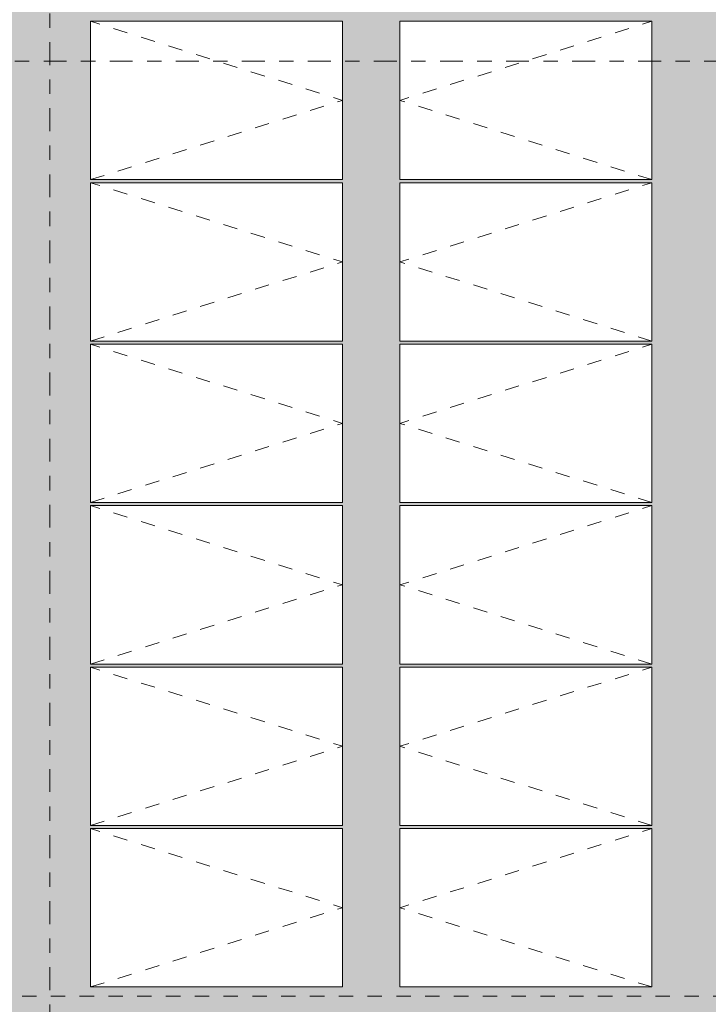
# Model space of a CAD drawing. Header units: metres. Extents: x -180 to 4, y -47 to 4.
# Tile 88 of 256: x -137.63 to -132.85, y -37.74 to -30.91. Entities that reach past the tile are written whole.
import ezdxf

# ---------------------------------------------------------------- set-up
doc = ezdxf.new("R2010")
doc.units = ezdxf.units.M
doc.header["$LTSCALE"] = 0.05
doc.linetypes.add('Linienart-53', pattern=[5.291531, 3.175, -1.058062, 0.352704, -0.705764])
doc.linetypes.add('VW-01 Strichlinie kurz', pattern=[1.999894, 0.999947, -0.999947])
for name, color, linetype, lineweight, true_color in [('30 -36 Dächer- 3 Dachbeläge', 7, 'Continuous', 15, 0x9999ff), ('30 -36 Dächer- 3 Dachbeläge Gründach', 250, 'Continuous', 9, 0x333333), ('30 -36 Dächer- 4 Dachbekleidungen', 7, 'Continuous', 9, 0xccccff), ('40 -44 Elektr. Anlagen- 2 Eigenstromversorgungsanlagen', 7, 'Continuous', 5, 0xff6633), ('70 -72 Beschriftung- 1 Beschriftung allgemein', 7, 'Continuous', 9, 0xff6633), ('Dachflächen Moblierung', 7, 'Continuous', 9, 0x888888)]:
    doc.layers.add(name, color=color, linetype=linetype, lineweight=lineweight, true_color=true_color)
for name, color, linetype, lineweight in [('60- 61 allgemeine Ausstattung- 4 Terrassen', 7, 'Continuous', 9), ('70 -71 Achsen- 1 Gebäudeachsen', 7, 'Linienart-53', 18), ('Keine', 7, 'Continuous', 9)]:
    doc.layers.add(name, color=color, linetype=linetype, lineweight=lineweight)

# ---------------------------------------------------------------- blocks, each defined once
blk = doc.blocks.new('Gruppe-655')
at = {"color": 255, "linetype": 'Continuous', "lineweight": 9, "transparency": 33554687}
blk.add_wipeout([(-137.1388, -36.5242), (-135.3888, -36.5242), (-135.3888, -37.6242), (-137.1388, -37.6242)], dxfattribs=at).dxf.layer = '40 -44 Elektr. Anlagen- 2 Eigenstromversorgungsanlagen'
at = {"layer": '40 -44 Elektr. Anlagen- 2 Eigenstromversorgungsanlagen', "color": 7, "linetype": 'Continuous', "lineweight": 9, "transparency": 33554687, "flags": 128}
blk.add_lwpolyline([(-137.1388, -36.5242), (-135.3888, -36.5242), (-135.3888, -37.6242), (-137.1388, -37.6242)], close=True, dxfattribs=at)
at = {"layer": 'Dachflächen Moblierung', "color": 8, "linetype": 'VW-01 Strichlinie kurz', "lineweight": 5, "flags": 128}
blk.add_lwpolyline([(-137.1388, -37.6242), (-135.3888, -37.0742), (-137.1388, -36.5242)], dxfattribs=at)
blk = doc.blocks.new('Gruppe-656')
at = {"color": 255, "linetype": 'Continuous', "lineweight": 9, "transparency": 33554687}
blk.add_wipeout([(-137.1388, -35.4032), (-135.3888, -35.4032), (-135.3888, -36.5032), (-137.1388, -36.5032)], dxfattribs=at).dxf.layer = '40 -44 Elektr. Anlagen- 2 Eigenstromversorgungsanlagen'
at = {"layer": '40 -44 Elektr. Anlagen- 2 Eigenstromversorgungsanlagen', "color": 7, "linetype": 'Continuous', "lineweight": 9, "transparency": 33554687, "flags": 128}
blk.add_lwpolyline([(-137.1388, -35.4032), (-135.3888, -35.4032), (-135.3888, -36.5032), (-137.1388, -36.5032)], close=True, dxfattribs=at)
at = {"layer": 'Dachflächen Moblierung', "color": 8, "linetype": 'VW-01 Strichlinie kurz', "lineweight": 5, "flags": 128}
blk.add_lwpolyline([(-137.1388, -36.5032), (-135.3888, -35.9532), (-137.1388, -35.4032)], dxfattribs=at)
blk = doc.blocks.new('Gruppe-657')
at = {"color": 255, "linetype": 'Continuous', "lineweight": 9, "transparency": 33554687}
blk.add_wipeout([(-137.1388, -34.2822), (-135.3888, -34.2822), (-135.3888, -35.3822), (-137.1388, -35.3822)], dxfattribs=at).dxf.layer = '40 -44 Elektr. Anlagen- 2 Eigenstromversorgungsanlagen'
at = {"layer": '40 -44 Elektr. Anlagen- 2 Eigenstromversorgungsanlagen', "color": 7, "linetype": 'Continuous', "lineweight": 9, "transparency": 33554687, "flags": 128}
blk.add_lwpolyline([(-137.1388, -34.2822), (-135.3888, -34.2822), (-135.3888, -35.3822), (-137.1388, -35.3822)], close=True, dxfattribs=at)
at = {"layer": 'Dachflächen Moblierung', "color": 8, "linetype": 'VW-01 Strichlinie kurz', "lineweight": 5, "flags": 128}
blk.add_lwpolyline([(-137.1388, -35.3822), (-135.3888, -34.8322), (-137.1388, -34.2822)], dxfattribs=at)
blk = doc.blocks.new('Gruppe-658')
at = {"color": 255, "linetype": 'Continuous', "lineweight": 9, "transparency": 33554687}
blk.add_wipeout([(-137.1388, -33.1612), (-135.3888, -33.1612), (-135.3888, -34.2612), (-137.1388, -34.2612)], dxfattribs=at).dxf.layer = '40 -44 Elektr. Anlagen- 2 Eigenstromversorgungsanlagen'
at = {"layer": '40 -44 Elektr. Anlagen- 2 Eigenstromversorgungsanlagen', "color": 7, "linetype": 'Continuous', "lineweight": 9, "transparency": 33554687, "flags": 128}
blk.add_lwpolyline([(-137.1388, -33.1612), (-135.3888, -33.1612), (-135.3888, -34.2612), (-137.1388, -34.2612)], close=True, dxfattribs=at)
at = {"layer": 'Dachflächen Moblierung', "color": 8, "linetype": 'VW-01 Strichlinie kurz', "lineweight": 5, "flags": 128}
blk.add_lwpolyline([(-137.1388, -34.2612), (-135.3888, -33.7112), (-137.1388, -33.1612)], dxfattribs=at)
blk = doc.blocks.new('Gruppe-659')
at = {"color": 255, "linetype": 'Continuous', "lineweight": 9, "transparency": 33554687}
blk.add_wipeout([(-137.1388, -32.0402), (-135.3888, -32.0402), (-135.3888, -33.1402), (-137.1388, -33.1402)], dxfattribs=at).dxf.layer = '40 -44 Elektr. Anlagen- 2 Eigenstromversorgungsanlagen'
at = {"layer": '40 -44 Elektr. Anlagen- 2 Eigenstromversorgungsanlagen', "color": 7, "linetype": 'Continuous', "lineweight": 9, "transparency": 33554687, "flags": 128}
blk.add_lwpolyline([(-137.1388, -32.0402), (-135.3888, -32.0402), (-135.3888, -33.1402), (-137.1388, -33.1402)], close=True, dxfattribs=at)
at = {"layer": 'Dachflächen Moblierung', "color": 8, "linetype": 'VW-01 Strichlinie kurz', "lineweight": 5, "flags": 128}
blk.add_lwpolyline([(-137.1388, -33.1402), (-135.3888, -32.5902), (-137.1388, -32.0402)], dxfattribs=at)
blk = doc.blocks.new('Gruppe-660')
at = {"color": 255, "linetype": 'Continuous', "lineweight": 9, "transparency": 33554687}
blk.add_wipeout([(-137.1388, -30.9192), (-135.3888, -30.9192), (-135.3888, -32.0192), (-137.1388, -32.0192)], dxfattribs=at).dxf.layer = '40 -44 Elektr. Anlagen- 2 Eigenstromversorgungsanlagen'
at = {"layer": '40 -44 Elektr. Anlagen- 2 Eigenstromversorgungsanlagen', "color": 7, "linetype": 'Continuous', "lineweight": 9, "transparency": 33554687, "flags": 128}
blk.add_lwpolyline([(-137.1388, -30.9192), (-135.3888, -30.9192), (-135.3888, -32.0192), (-137.1388, -32.0192)], close=True, dxfattribs=at)
at = {"layer": 'Dachflächen Moblierung', "color": 8, "linetype": 'VW-01 Strichlinie kurz', "lineweight": 5, "flags": 128}
blk.add_lwpolyline([(-137.1388, -32.0192), (-135.3888, -31.4692), (-137.1388, -30.9192)], dxfattribs=at)
blk = doc.blocks.new('Gruppe-663')
at = {"color": 255, "linetype": 'Continuous', "lineweight": 9, "transparency": 33554687}
blk.add_wipeout([(-134.9888, -36.5242), (-133.2388, -36.5242), (-133.2388, -37.6242), (-134.9888, -37.6242)], dxfattribs=at).dxf.layer = '40 -44 Elektr. Anlagen- 2 Eigenstromversorgungsanlagen'
at = {"layer": '40 -44 Elektr. Anlagen- 2 Eigenstromversorgungsanlagen', "color": 7, "linetype": 'Continuous', "lineweight": 9, "transparency": 33554687, "flags": 128}
blk.add_lwpolyline([(-134.9888, -36.5242), (-133.2388, -36.5242), (-133.2388, -37.6242), (-134.9888, -37.6242)], close=True, dxfattribs=at)
at = {"layer": 'Dachflächen Moblierung', "color": 8, "linetype": 'VW-01 Strichlinie kurz', "lineweight": 5, "flags": 128}
blk.add_lwpolyline([(-133.2388, -37.6242), (-134.9888, -37.0742), (-133.2388, -36.5242)], dxfattribs=at)
blk = doc.blocks.new('Gruppe-664')
at = {"color": 255, "linetype": 'Continuous', "lineweight": 9, "transparency": 33554687}
blk.add_wipeout([(-134.9888, -35.4032), (-133.2388, -35.4032), (-133.2388, -36.5032), (-134.9888, -36.5032)], dxfattribs=at).dxf.layer = '40 -44 Elektr. Anlagen- 2 Eigenstromversorgungsanlagen'
at = {"layer": '40 -44 Elektr. Anlagen- 2 Eigenstromversorgungsanlagen', "color": 7, "linetype": 'Continuous', "lineweight": 9, "transparency": 33554687, "flags": 128}
blk.add_lwpolyline([(-134.9888, -35.4032), (-133.2388, -35.4032), (-133.2388, -36.5032), (-134.9888, -36.5032)], close=True, dxfattribs=at)
at = {"layer": 'Dachflächen Moblierung', "color": 8, "linetype": 'VW-01 Strichlinie kurz', "lineweight": 5, "flags": 128}
blk.add_lwpolyline([(-133.2388, -36.5032), (-134.9888, -35.9532), (-133.2388, -35.4032)], dxfattribs=at)
blk = doc.blocks.new('Gruppe-665')
at = {"color": 255, "linetype": 'Continuous', "lineweight": 9, "transparency": 33554687}
blk.add_wipeout([(-134.9888, -34.2822), (-133.2388, -34.2822), (-133.2388, -35.3822), (-134.9888, -35.3822)], dxfattribs=at).dxf.layer = '40 -44 Elektr. Anlagen- 2 Eigenstromversorgungsanlagen'
at = {"layer": '40 -44 Elektr. Anlagen- 2 Eigenstromversorgungsanlagen', "color": 7, "linetype": 'Continuous', "lineweight": 9, "transparency": 33554687, "flags": 128}
blk.add_lwpolyline([(-134.9888, -34.2822), (-133.2388, -34.2822), (-133.2388, -35.3822), (-134.9888, -35.3822)], close=True, dxfattribs=at)
at = {"layer": 'Dachflächen Moblierung', "color": 8, "linetype": 'VW-01 Strichlinie kurz', "lineweight": 5, "flags": 128}
blk.add_lwpolyline([(-133.2388, -35.3822), (-134.9888, -34.8322), (-133.2388, -34.2822)], dxfattribs=at)
blk = doc.blocks.new('Gruppe-666')
at = {"color": 255, "linetype": 'Continuous', "lineweight": 9, "transparency": 33554687}
blk.add_wipeout([(-134.9888, -33.1612), (-133.2388, -33.1612), (-133.2388, -34.2612), (-134.9888, -34.2612)], dxfattribs=at).dxf.layer = '40 -44 Elektr. Anlagen- 2 Eigenstromversorgungsanlagen'
at = {"layer": '40 -44 Elektr. Anlagen- 2 Eigenstromversorgungsanlagen', "color": 7, "linetype": 'Continuous', "lineweight": 9, "transparency": 33554687, "flags": 128}
blk.add_lwpolyline([(-134.9888, -33.1612), (-133.2388, -33.1612), (-133.2388, -34.2612), (-134.9888, -34.2612)], close=True, dxfattribs=at)
at = {"layer": 'Dachflächen Moblierung', "color": 8, "linetype": 'VW-01 Strichlinie kurz', "lineweight": 5, "flags": 128}
blk.add_lwpolyline([(-133.2388, -34.2612), (-134.9888, -33.7112), (-133.2388, -33.1612)], dxfattribs=at)
blk = doc.blocks.new('Gruppe-667')
at = {"color": 255, "linetype": 'Continuous', "lineweight": 9, "transparency": 33554687}
blk.add_wipeout([(-134.9888, -32.0402), (-133.2388, -32.0402), (-133.2388, -33.1402), (-134.9888, -33.1402)], dxfattribs=at).dxf.layer = '40 -44 Elektr. Anlagen- 2 Eigenstromversorgungsanlagen'
at = {"layer": '40 -44 Elektr. Anlagen- 2 Eigenstromversorgungsanlagen', "color": 7, "linetype": 'Continuous', "lineweight": 9, "transparency": 33554687, "flags": 128}
blk.add_lwpolyline([(-134.9888, -32.0402), (-133.2388, -32.0402), (-133.2388, -33.1402), (-134.9888, -33.1402)], close=True, dxfattribs=at)
at = {"layer": 'Dachflächen Moblierung', "color": 8, "linetype": 'VW-01 Strichlinie kurz', "lineweight": 5, "flags": 128}
blk.add_lwpolyline([(-133.2388, -33.1402), (-134.9888, -32.5902), (-133.2388, -32.0402)], dxfattribs=at)
blk = doc.blocks.new('Gruppe-668')
at = {"color": 255, "linetype": 'Continuous', "lineweight": 9, "transparency": 33554687}
blk.add_wipeout([(-134.9888, -30.9192), (-133.2388, -30.9192), (-133.2388, -32.0192), (-134.9888, -32.0192)], dxfattribs=at).dxf.layer = '40 -44 Elektr. Anlagen- 2 Eigenstromversorgungsanlagen'
at = {"layer": '40 -44 Elektr. Anlagen- 2 Eigenstromversorgungsanlagen', "color": 7, "linetype": 'Continuous', "lineweight": 9, "transparency": 33554687, "flags": 128}
blk.add_lwpolyline([(-134.9888, -30.9192), (-133.2388, -30.9192), (-133.2388, -32.0192), (-134.9888, -32.0192)], close=True, dxfattribs=at)
at = {"layer": 'Dachflächen Moblierung', "color": 8, "linetype": 'VW-01 Strichlinie kurz', "lineweight": 5, "flags": 128}
blk.add_lwpolyline([(-133.2388, -32.0192), (-134.9888, -31.4692), (-133.2388, -30.9192)], dxfattribs=at)
blk = doc.blocks.new('Gruppe-767')
at = {"layer": '70 -72 Beschriftung- 1 Beschriftung allgemein', "color": 7, "transparency": 33554687}
for name in ['Gruppe-655', 'Gruppe-663']:
    blk.add_blockref(name, (0, 0), dxfattribs=at)
for name in ['Gruppe-656', 'Gruppe-664']:
    blk.add_blockref(name, (0, 0), dxfattribs=at)
for name in ['Gruppe-657', 'Gruppe-665']:
    blk.add_blockref(name, (0, 0), dxfattribs=at)
for name in ['Gruppe-658', 'Gruppe-666']:
    blk.add_blockref(name, (0, 0), dxfattribs=at)
for name in ['Gruppe-659', 'Gruppe-667']:
    blk.add_blockref(name, (0, 0), dxfattribs=at)
for name in ['Gruppe-660', 'Gruppe-668']:
    blk.add_blockref(name, (0, 0), dxfattribs=at)
blk = doc.blocks.new('Gruppe-1384')
at = {"layer": '30 -36 Dächer- 3 Dachbeläge Gründach', "linetype": 'Continuous', "lineweight": 0, "true_color": 0xe7eedf, "transparency": 33554687}
blk.add_hatch(color=254, dxfattribs=at).paths.add_polyline_path([(-100.01799996, -31.79404198), (-100.01799996, -31.61704198), (-100.31099996, -31.61704198), (-100.31099996, -12.39704198), (-159.47099996, -12.39704198), (-159.47099996, -39.25704198), (-99.61099996, -39.25704198), (-99.61099996, -31.79404198)])
at = {"color": 255, "linetype": 'Continuous', "lineweight": 9, "transparency": 33554687}
blk.add_wipeout([(-129.83124836, -12.23704198), (-129.83124836, -12.71704198), (-159.47099996, -12.71704198), (-159.47099996, -39.25704198), (-129.83124836, -39.25704198), (-129.83124836, -39.73704198), (-160.51099996, -39.73704198), (-160.51099996, -31.61704198), (-159.93099996, -31.61704198), (-159.93099996, -12.23704198)], dxfattribs=at).dxf.layer = '30 -36 Dächer- 3 Dachbeläge'
at = {"layer": '60- 61 allgemeine Ausstattung- 4 Terrassen', "color": 7}
blk.add_blockref('Gruppe-767', (0, 0), dxfattribs=at)
at = {"color": 255}
blk.add_wipeout([(-160.47099996, -39.69704198), (-99.17099996, -39.69704198), (-99.17099996, -31.79404198), (-99.24099996, -31.79404198), (-99.24099996, -39.62704198), (-160.47099996, -39.62704198)], dxfattribs=at).dxf.layer = '30 -36 Dächer- 4 Dachbekleidungen'
at = {"layer": '40 -44 Elektr. Anlagen- 2 Eigenstromversorgungsanlagen', "color": 7, "linetype": 'VW-01 Strichlinie kurz', "lineweight": 9, "flags": 128}
blk.add_lwpolyline([(-157.2387741, -16.50250689), (-102.9687741, -16.50250689), (-102.9687741, -37.68750689), (-157.2387741, -37.68750689)], close=True, dxfattribs=at)
blk = doc.blocks.new('_Dach_2D (2D)')
at = {"layer": '60- 61 allgemeine Ausstattung- 4 Terrassen', "color": 7}
blk.add_blockref('Gruppe-1384', (0, 0), dxfattribs=at)
blk = doc.blocks.new('_Achsen (3D)')
at = {"layer": '70 -71 Achsen- 1 Gebäudeachsen', "transparency": 33554687}
for p, q in [((-137.421, 3.8), (-137.421, -46.172)), ((-179.668, -31.197), (3.826, -31.197))]:
    blk.add_line(p, q, dxfattribs=at)

msp = doc.modelspace()

# ---------------------------------------------------------------- block references
at = {"layer": 'Keine', "color": 1}
msp.add_blockref('_Dach_2D (2D)', (0, 0), dxfattribs=at)

# ---------------------------------------------------------------- next in the draw order: block references
msp.add_blockref('_Achsen (3D)', (0, 0), dxfattribs=at)

doc.saveas('drawing.dxf')
